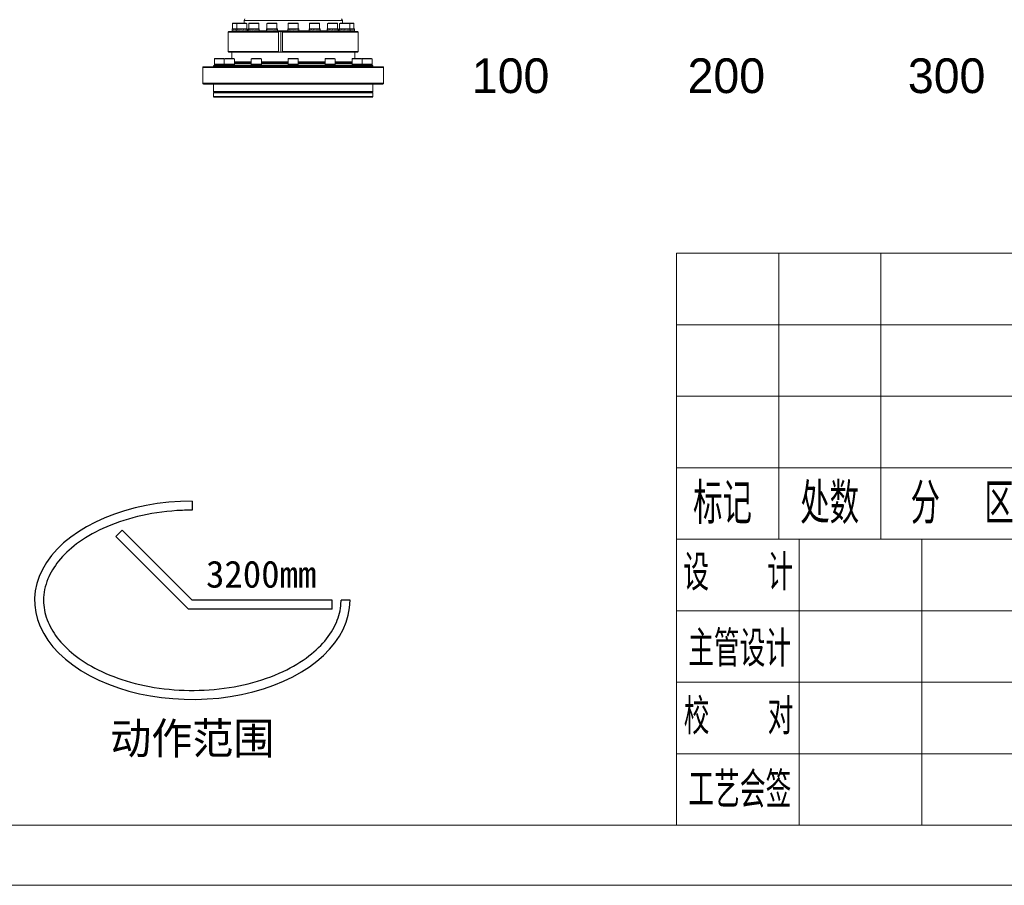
# Model space of a CAD drawing. Header units: millimetres. Extents: x -10540 to 6039, y -7467 to 6433.
# Tile 152 of 177: x 5274 to 5569, y -7467 to -7208. Entities that reach past the tile are written whole.
import ezdxf
from ezdxf.enums import TextEntityAlignment as Align

# ---------------------------------------------------------------- set-up
doc = ezdxf.new("R2010")
doc.units = ezdxf.units.MM
doc.header["$LTSCALE"] = 8
for name, color, linetype, lineweight in [('1轮廓实线层', 7, 'Continuous', 18), ('2细线层', 4, 'Continuous', 13), ('6文字层', 3, 'Continuous', 13), ('图框层', 7, 'Continuous', 18)]:
    doc.layers.add(name, color=color, linetype=linetype, lineweight=lineweight)
doc.layers.add('剖面线层', color=7, linetype='Continuous')
doc.styles.add('PC_TEXTSTYLE', font='ISOCP.SHX', dxfattribs={"width": 0.707, "bigfont": 'GBCBIG.SHX'})
doc.styles.add('SLDTEXTSTYLE0', font='txt')
doc.styles.add('标准汉字', font='gbenor.shx', dxfattribs={"bigfont": 'gbcbig.shx'})

# ---------------------------------------------------------------- blocks, each defined once
blk = doc.blocks.new('ZwmFrameMain_3_A4^_^无分区图框^_^landscape')
at = {"layer": '1轮廓实线层'}
blk.add_line((0, 0), (267, 0), dxfattribs=at)
at = {"layer": '2细线层'}
blk.add_line((-25, -5), (272, -5), dxfattribs=at)
blk = doc.blocks.new('ZwmFrameMain_3_横向标题栏')
at = {"layer": '1轮廓实线层'}
for p, q in [((-153, 47.6), (0, 47.6)), ((-153, 0), (-153, 47.6))]:
    blk.add_line(p, q, dxfattribs=at)
at = {"layer": '2细线层', "color": 6, "linetype": 'Continuous'}
for p, q in [((-144.5, 23.8), (-144.5, 47.6)), ((-136, 23.8), (-136, 47.6)), ((-153, 41.65), (-85, 41.65)), ((-153, 35.7), (-85, 35.7)), ((-153, 29.75), (-85, 29.75)), ((-153, 23.8), (-42.5, 23.8)), ((-142.8, 0), (-142.8, 23.8)), ((-132.6, 0), (-132.6, 23.8)), ((-153, 17.85), (-85, 17.85)), ((-153, 11.9), (-85, 11.9)), ((-153, 5.95), (-85, 5.95))]:
    blk.add_line(p, q, dxfattribs=at)
at = {"layer": '6文字层', "color": 6, "attachment_point": 5, "style": '标准汉字'}
for s, insert, char_height, width in [('标记', (-149.173, 26.774), 3.4, 9.9025), ('处数', (-140.261, 26.774), 3.4, 9.7325), ('分  区', (-129.236, 26.774), 3.4, 16.28964), ('更改文件号', (-115.719, 26.774), 3.4, 24.905), ('设   计', (-147.871, 21.019), 2.975, 17.04781), ('主管设计', (-147.75, 14.684), 2.975, 17.18062), ('校   对', (-147.838, 9.044), 2.975, 17.27094), ('工艺会签', (-147.734, 2.948), 2.975, 17.255)]:
    blk.add_mtext(s, dxfattribs=dict(at, insert=insert, char_height=char_height, width=width))
at = {"layer": '6文字层', "color": 4, "style": 'PC_TEXTSTYLE', "flags": 8}
for tag, height, width, p, p2 in [('产品名称或材料标记', 4.5, 0.911854, (-77.254, 33.471), (-50.597, 33.471)), ('图样名称', 5, 2.846512, (-41.5, 21.712), (-1, 21.712)), ('图样代号', 5, 2.86875, (-41.5, 5.64), (-1, 5.64))]:
    blk.add_attdef(tag, text='', height=height, dxfattribs=dict(at, width=width)).set_placement(p, p2, align=Align.FIT)
at = {"layer": '6文字层', "color": 6, "style": 'PC_TEXTSTYLE', "width": 9.241641, "flags": 8}
blk.add_attdef('设计', text='', height=2.125, rotation=359.57685, dxfattribs=at).set_placement((-141.746, 19.988), (-133.891, 19.93), align=Align.FIT)
at = {"layer": '6文字层', "color": 6, "style": 'PC_TEXTSTYLE', "flags": 8}
for tag, height, width, p, p2 in [('审核', 2.125, 2.542374, (-141.61, 14.158), (-134.042, 14.158)), ('重量', 3.5, 1.685865, (-61.9, 10.099), (-53.7, 10.099)), ('比例', 3.5, 1.699352, (-51.7, 9.951), (-43.5, 9.951))]:
    blk.add_attdef(tag, text='', height=height, dxfattribs=dict(at, width=width)).set_placement(p, p2, align=Align.FIT)

msp = doc.modelspace()

# ---------------------------------------------------------------- linework, layer by layer
at = {"color": 7, "linetype": 'Continuous', "lineweight": 18}
for p, q in [((5337.79, -7208.61), (5337.64, -7208.76)), ((5337.64, -7208.76), (5337.64, -7210.35)), ((5338.91, -7208.76), (5337.64, -7208.76)), ((5337.79, -7208.61), (5339.06, -7208.61)), ((5339.06, -7208.61), (5338.91, -7208.76)), ((5338.91, -7208.76), (5338.91, -7210.35)), ((5341.94, -7208.76), (5338.91, -7208.76)), ((5339.06, -7208.61), (5341.79, -7208.61)), ((5341.35, -7207.4), (5341.1, -7207.83)), ((5341.1, -7207.83), (5341.1, -7208.61)), ((5370.57, -7207.83), (5341.1, -7207.83)), ((5341.94, -7208.76), (5341.79, -7208.61)), ((5341.94, -7210.35), (5341.94, -7208.76)), ((5342.68, -7208.61), (5342.52, -7208.76)), ((5345.56, -7208.76), (5342.52, -7208.76)), ((5342.52, -7208.76), (5342.52, -7210.35)), ((5342.68, -7208.61), (5345.41, -7208.61)), ((5345.56, -7208.76), (5345.41, -7208.61)), ((5345.56, -7210.35), (5345.56, -7208.76)), ((5348.09, -7208.61), (5347.94, -7208.76)), ((5350.97, -7208.76), (5347.94, -7208.76)), ((5347.94, -7208.76), (5347.94, -7210.35)), ((5348.09, -7208.61), (5350.82, -7208.61)), ((5350.97, -7208.76), (5350.82, -7208.61)), ((5350.97, -7210.35), (5350.97, -7208.76)), ((5354.47, -7208.61), (5354.32, -7208.76)), ((5354.32, -7208.76), (5354.32, -7210.35)), ((5357.35, -7208.76), (5354.32, -7208.76)), ((5354.47, -7208.61), (5357.2, -7208.61)), ((5357.35, -7208.76), (5357.2, -7208.61)), ((5357.35, -7210.35), (5357.35, -7208.76)), ((5360.86, -7208.61), (5360.71, -7208.76)), ((5360.71, -7208.76), (5360.71, -7210.35)), ((5363.74, -7208.76), (5360.71, -7208.76)), ((5360.86, -7208.61), (5363.59, -7208.61)), ((5363.74, -7208.76), (5363.59, -7208.61)), ((5363.74, -7210.35), (5363.74, -7208.76)), ((5366.27, -7208.61), (5366.12, -7208.76)), ((5369.15, -7208.76), (5366.12, -7208.76)), ((5366.12, -7208.76), (5366.12, -7210.35)), ((5366.27, -7208.61), (5369, -7208.61)), ((5369.15, -7208.76), (5369, -7208.61)), ((5369.15, -7210.35), (5369.15, -7208.76)), ((5369.89, -7208.61), (5369.73, -7208.76)), ((5369.73, -7208.76), (5369.73, -7210.35)), ((5372.77, -7208.76), (5369.73, -7208.76)), ((5369.89, -7208.61), (5372.62, -7208.61)), ((5370.57, -7207.83), (5370.32, -7207.4)), ((5370.57, -7208.61), (5370.57, -7207.83)), ((5372.62, -7208.61), (5373.89, -7208.61)), ((5372.77, -7208.76), (5372.62, -7208.61)), ((5372.77, -7210.35), (5372.77, -7208.76)), ((5374.04, -7208.76), (5372.77, -7208.76)), ((5374.04, -7208.76), (5373.89, -7208.61)), ((5374.04, -7210.35), (5374.04, -7208.76)), ((5336.55, -7211.13), (5336.34, -7211.34)), ((5351.4, -7211.34), (5336.34, -7211.34)), ((5336.34, -7211.34), (5336.34, -7217.15)), ((5336.55, -7211.13), (5351.68, -7211.13)), ((5337.51, -7210.35), (5337.51, -7210.72)), ((5338.78, -7210.35), (5337.51, -7210.35)), ((5337.51, -7210.72), (5337.51, -7211.13)), ((5337.52, -7210.7), (5337.52, -7210.74)), ((5337.52, -7210.7), (5337.52, -7210.74)), ((5337.59, -7210.7), (5337.59, -7210.74)), ((5337.59, -7210.74), (5337.59, -7210.7)), ((5337.73, -7210.74), (5337.73, -7210.7)), ((5337.73, -7210.7), (5337.73, -7210.74)), ((5337.93, -7210.7), (5337.93, -7210.74)), ((5337.93, -7210.74), (5337.93, -7210.7)), ((5338.19, -7210.7), (5338.19, -7210.74)), ((5338.19, -7210.74), (5338.19, -7210.7)), ((5338.48, -7210.7), (5338.48, -7210.74)), ((5338.48, -7210.74), (5338.48, -7210.7)), ((5338.78, -7210.35), (5338.78, -7210.72)), ((5338.9, -7210.35), (5338.78, -7210.35)), ((5338.78, -7210.7), (5338.78, -7210.74)), ((5338.78, -7210.74), (5338.78, -7210.7)), ((5338.78, -7210.72), (5338.78, -7211.13)), ((5338.85, -7210.7), (5338.85, -7210.74)), ((5338.85, -7210.74), (5338.85, -7210.7)), ((5342.07, -7210.35), (5338.9, -7210.35)), ((5338.98, -7210.7), (5338.98, -7210.74)), ((5338.98, -7210.7), (5338.98, -7210.74)), ((5339.17, -7210.7), (5339.17, -7210.74)), ((5339.17, -7210.74), (5339.17, -7210.7)), ((5339.42, -7210.7), (5339.42, -7210.74)), ((5339.42, -7210.74), (5339.42, -7210.7)), ((5339.72, -7210.7), (5339.72, -7210.74)), ((5339.72, -7210.74), (5339.72, -7210.7)), ((5340.04, -7210.74), (5340.04, -7210.7)), ((5340.04, -7210.7), (5340.04, -7210.74)), ((5340.38, -7210.7), (5340.38, -7210.74)), ((5340.38, -7210.74), (5340.38, -7210.7)), ((5340.38, -7210.7), (5340.38, -7210.7)), ((5340.72, -7210.74), (5340.72, -7210.7)), ((5340.72, -7210.7), (5340.72, -7210.74)), ((5340.72, -7210.74), (5340.72, -7210.74)), ((5341.05, -7210.74), (5341.05, -7210.7)), ((5341.05, -7210.7), (5341.05, -7210.74)), ((5341.36, -7210.74), (5341.36, -7210.7)), ((5341.36, -7210.7), (5341.36, -7210.74)), ((5341.62, -7210.7), (5341.62, -7210.74)), ((5341.62, -7210.74), (5341.62, -7210.7)), ((5341.83, -7210.7), (5341.83, -7210.74)), ((5341.83, -7210.74), (5341.83, -7210.7)), ((5341.98, -7210.7), (5341.98, -7210.74)), ((5341.98, -7210.74), (5341.98, -7210.7)), ((5342.06, -7210.74), (5342.06, -7210.7)), ((5342.06, -7210.7), (5342.06, -7210.74)), ((5342.07, -7210.72), (5342.07, -7210.35)), ((5342.07, -7211.13), (5342.07, -7210.72)), ((5342.39, -7210.35), (5342.39, -7210.73)), ((5342.88, -7210.35), (5342.39, -7210.35)), ((5342.39, -7210.73), (5342.39, -7211.13)), ((5342.4, -7210.7), (5342.4, -7210.74)), ((5342.4, -7210.74), (5342.4, -7210.74)), ((5342.45, -7210.7), (5342.45, -7210.74)), ((5342.45, -7210.74), (5342.45, -7210.7)), ((5342.57, -7210.74), (5342.57, -7210.7)), ((5342.57, -7210.7), (5342.57, -7210.74)), ((5342.76, -7210.7), (5342.76, -7210.74)), ((5342.76, -7210.74), (5342.76, -7210.7)), ((5345.69, -7210.35), (5342.88, -7210.35)), ((5343, -7210.7), (5343, -7210.74)), ((5343, -7210.7), (5343, -7210.74)), ((5343.29, -7210.7), (5343.29, -7210.74)), ((5343.29, -7210.74), (5343.29, -7210.7)), ((5343.61, -7210.7), (5343.61, -7210.74)), ((5343.61, -7210.74), (5343.61, -7210.7)), ((5343.95, -7210.74), (5343.95, -7210.7)), ((5343.95, -7210.7), (5343.95, -7210.7)), ((5343.95, -7210.7), (5343.95, -7210.74)), ((5344.3, -7210.7), (5344.3, -7210.74)), ((5344.3, -7210.74), (5344.3, -7210.7)), ((5344.3, -7210.74), (5344.3, -7210.74)), ((5344.63, -7210.7), (5344.63, -7210.74)), ((5344.63, -7210.74), (5344.63, -7210.7)), ((5344.94, -7210.7), (5344.94, -7210.74)), ((5344.94, -7210.74), (5344.94, -7210.7)), ((5345.2, -7210.74), (5345.2, -7210.7)), ((5345.21, -7210.7), (5345.21, -7210.74)), ((5345.42, -7210.74), (5345.42, -7210.7)), ((5345.42, -7210.7), (5345.42, -7210.74)), ((5345.58, -7210.74), (5345.58, -7210.7)), ((5345.58, -7210.7), (5345.58, -7210.74)), ((5345.67, -7210.74), (5345.67, -7210.7)), ((5345.67, -7210.7), (5345.67, -7210.74)), ((5345.69, -7210.73), (5345.69, -7210.35)), ((5345.69, -7211.13), (5345.69, -7210.73)), ((5347.81, -7210.35), (5347.81, -7210.73)), ((5348.82, -7210.35), (5347.81, -7210.35)), ((5347.81, -7210.7), (5347.81, -7210.74)), ((5347.81, -7210.73), (5347.81, -7211.13)), ((5347.85, -7210.7), (5347.85, -7210.74)), ((5347.85, -7210.74), (5347.85, -7210.7)), ((5347.97, -7210.7), (5347.97, -7210.74)), ((5347.97, -7210.74), (5347.97, -7210.7)), ((5348.15, -7210.7), (5348.15, -7210.74)), ((5348.15, -7210.74), (5348.15, -7210.7)), ((5348.38, -7210.7), (5348.38, -7210.74)), ((5348.38, -7210.74), (5348.38, -7210.7)), ((5348.67, -7210.7), (5348.67, -7210.74)), ((5348.67, -7210.74), (5348.67, -7210.7)), ((5351.1, -7210.35), (5348.82, -7210.35)), ((5348.99, -7210.7), (5348.99, -7210.74)), ((5348.99, -7210.7), (5348.99, -7210.74)), ((5349.32, -7210.74), (5349.32, -7210.7)), ((5349.32, -7210.7), (5349.32, -7210.74)), ((5349.32, -7210.7), (5349.32, -7210.7)), ((5349.67, -7210.7), (5349.67, -7210.74)), ((5349.67, -7210.74), (5349.67, -7210.7)), ((5349.67, -7210.74), (5349.67, -7210.74)), ((5350, -7210.7), (5350, -7210.74)), ((5350, -7210.74), (5350, -7210.7)), ((5350.31, -7210.7), (5350.31, -7210.74)), ((5350.31, -7210.74), (5350.31, -7210.7)), ((5350.59, -7210.7), (5350.59, -7210.74)), ((5350.59, -7210.74), (5350.59, -7210.7)), ((5350.81, -7210.7), (5350.81, -7210.74)), ((5350.81, -7210.74), (5350.81, -7210.7)), ((5350.97, -7210.7), (5350.97, -7210.74)), ((5350.97, -7210.74), (5350.97, -7210.7)), ((5351.07, -7210.7), (5351.07, -7210.74)), ((5351.07, -7210.74), (5351.07, -7210.7)), ((5351.1, -7210.73), (5351.1, -7210.35)), ((5351.1, -7211.13), (5351.1, -7210.73)), ((5351.68, -7211.13), (5351.4, -7211.34)), ((5351.4, -7217.15), (5351.4, -7211.34)), ((5352.14, -7211.13), (5351.68, -7211.13)), ((5352.14, -7217.37), (5352.14, -7211.13)), ((5352.47, -7211.13), (5352.14, -7211.13)), ((5352.67, -7211.34), (5352.47, -7211.13)), ((5352.47, -7211.13), (5375.12, -7211.13)), ((5375.34, -7211.34), (5352.67, -7211.34)), ((5352.67, -7217.15), (5352.67, -7211.34)), ((5355.84, -7210.35), (5354.19, -7210.35)), ((5354.19, -7210.35), (5354.19, -7210.7)), ((5354.19, -7210.7), (5354.19, -7210.74)), ((5354.19, -7210.74), (5354.19, -7211.13)), ((5354.23, -7210.7), (5354.23, -7210.74)), ((5354.23, -7210.74), (5354.23, -7210.7)), ((5354.33, -7210.74), (5354.33, -7210.7)), ((5354.33, -7210.7), (5354.33, -7210.74)), ((5354.51, -7210.74), (5354.51, -7210.7)), ((5354.51, -7210.7), (5354.51, -7210.74)), ((5354.74, -7210.7), (5354.74, -7210.74)), ((5354.74, -7210.74), (5354.74, -7210.7)), ((5355.01, -7210.7), (5355.01, -7210.74)), ((5355.01, -7210.74), (5355.01, -7210.7)), ((5355.33, -7210.74), (5355.33, -7210.7)), ((5355.33, -7210.7), (5355.33, -7210.74)), ((5355.67, -7210.7), (5355.67, -7210.74)), ((5355.67, -7210.74), (5355.67, -7210.7)), ((5355.67, -7210.7), (5355.67, -7210.7)), ((5357.48, -7210.35), (5355.84, -7210.35)), ((5356.01, -7210.7), (5356.01, -7210.74)), ((5356.01, -7210.7), (5356.01, -7210.74)), ((5356.01, -7210.74), (5356.01, -7210.74)), ((5356.35, -7210.74), (5356.35, -7210.7)), ((5356.35, -7210.7), (5356.35, -7210.74)), ((5356.66, -7210.7), (5356.66, -7210.74)), ((5356.66, -7210.74), (5356.66, -7210.7)), ((5356.94, -7210.7), (5356.94, -7210.74)), ((5356.94, -7210.74), (5356.94, -7210.7)), ((5357.17, -7210.74), (5357.17, -7210.7)), ((5357.17, -7210.7), (5357.17, -7210.74)), ((5357.34, -7210.74), (5357.34, -7210.7)), ((5357.34, -7210.7), (5357.34, -7210.74)), ((5357.45, -7210.74), (5357.45, -7210.7)), ((5357.45, -7210.7), (5357.45, -7210.74)), ((5357.48, -7210.7), (5357.48, -7210.35)), ((5357.48, -7210.74), (5357.48, -7210.7)), ((5357.48, -7211.13), (5357.48, -7210.74)), ((5360.58, -7210.35), (5360.58, -7210.7)), ((5362.85, -7210.35), (5360.58, -7210.35)), ((5360.58, -7210.7), (5360.58, -7211.13)), ((5360.6, -7210.7), (5360.6, -7210.74)), ((5360.6, -7210.74), (5360.6, -7210.7)), ((5360.7, -7210.7), (5360.7, -7210.74)), ((5360.7, -7210.74), (5360.7, -7210.7)), ((5360.86, -7210.74), (5360.86, -7210.7)), ((5360.86, -7210.7), (5360.86, -7210.74)), ((5361.09, -7210.74), (5361.09, -7210.7)), ((5361.09, -7210.7), (5361.09, -7210.74)), ((5361.36, -7210.7), (5361.36, -7210.74)), ((5361.36, -7210.74), (5361.36, -7210.7)), ((5361.67, -7210.7), (5361.67, -7210.74)), ((5361.67, -7210.74), (5361.67, -7210.7)), ((5362.01, -7210.7), (5362.01, -7210.74)), ((5362.01, -7210.7), (5362.01, -7210.7)), ((5362.01, -7210.74), (5362.01, -7210.7)), ((5362.35, -7210.74), (5362.35, -7210.7)), ((5362.35, -7210.7), (5362.35, -7210.74)), ((5362.35, -7210.74), (5362.35, -7210.74)), ((5362.69, -7210.7), (5362.69, -7210.74)), ((5362.69, -7210.74), (5362.69, -7210.7)), ((5363.87, -7210.35), (5362.85, -7210.35)), ((5363.01, -7210.7), (5363.01, -7210.74)), ((5363.01, -7210.7), (5363.01, -7210.74)), ((5363.29, -7210.7), (5363.29, -7210.74)), ((5363.29, -7210.74), (5363.29, -7210.7)), ((5363.53, -7210.7), (5363.53, -7210.74)), ((5363.53, -7210.74), (5363.53, -7210.7)), ((5363.71, -7210.7), (5363.71, -7210.74)), ((5363.71, -7210.74), (5363.71, -7210.7)), ((5363.82, -7210.7), (5363.82, -7210.74)), ((5363.82, -7210.74), (5363.82, -7210.7)), ((5363.87, -7210.7), (5363.87, -7210.35)), ((5363.87, -7211.13), (5363.87, -7210.7)), ((5363.87, -7210.74), (5363.87, -7210.7)), ((5365.99, -7210.35), (5365.99, -7210.71)), ((5368.8, -7210.35), (5365.99, -7210.35)), ((5365.99, -7210.71), (5365.99, -7211.13)), ((5366.01, -7210.7), (5366.01, -7210.74)), ((5366.01, -7210.74), (5366.01, -7210.74)), ((5366.1, -7210.7), (5366.1, -7210.74)), ((5366.1, -7210.74), (5366.1, -7210.7)), ((5366.25, -7210.7), (5366.25, -7210.74)), ((5366.25, -7210.74), (5366.25, -7210.7)), ((5366.47, -7210.74), (5366.47, -7210.7)), ((5366.47, -7210.7), (5366.47, -7210.74)), ((5366.74, -7210.74), (5366.74, -7210.7)), ((5366.74, -7210.7), (5366.74, -7210.74)), ((5367.04, -7210.7), (5367.04, -7210.74)), ((5367.04, -7210.74), (5367.04, -7210.7)), ((5367.38, -7210.7), (5367.38, -7210.74)), ((5367.38, -7210.74), (5367.38, -7210.7)), ((5367.38, -7210.7), (5367.38, -7210.7)), ((5367.72, -7210.7), (5367.72, -7210.74)), ((5367.72, -7210.74), (5367.72, -7210.7)), ((5367.72, -7210.74), (5367.72, -7210.74)), ((5368.06, -7210.74), (5368.06, -7210.7)), ((5368.06, -7210.7), (5368.06, -7210.74)), ((5368.38, -7210.7), (5368.38, -7210.74)), ((5368.38, -7210.74), (5368.38, -7210.7)), ((5368.67, -7210.7), (5368.67, -7210.74)), ((5368.67, -7210.74), (5368.67, -7210.7)), ((5369.28, -7210.35), (5368.8, -7210.35)), ((5368.91, -7210.7), (5368.91, -7210.74)), ((5368.91, -7210.7), (5368.91, -7210.74)), ((5369.1, -7210.7), (5369.1, -7210.74)), ((5369.1, -7210.74), (5369.1, -7210.7)), ((5369.22, -7210.7), (5369.22, -7210.74)), ((5369.22, -7210.74), (5369.22, -7210.7)), ((5369.28, -7210.71), (5369.28, -7210.35)), ((5369.28, -7210.7), (5369.28, -7210.74)), ((5369.28, -7210.74), (5369.28, -7210.7)), ((5369.28, -7211.13), (5369.28, -7210.71)), ((5369.6, -7210.35), (5369.6, -7210.71)), ((5372.77, -7210.35), (5369.6, -7210.35)), ((5369.6, -7210.71), (5369.6, -7211.13)), ((5369.62, -7210.7), (5369.62, -7210.74)), ((5369.62, -7210.74), (5369.62, -7210.7)), ((5369.7, -7210.7), (5369.7, -7210.74)), ((5369.7, -7210.74), (5369.7, -7210.7)), ((5369.85, -7210.7), (5369.85, -7210.74)), ((5369.85, -7210.74), (5369.85, -7210.7)), ((5370.06, -7210.7), (5370.06, -7210.74)), ((5370.06, -7210.74), (5370.06, -7210.7)), ((5370.32, -7210.7), (5370.32, -7210.74)), ((5370.32, -7210.74), (5370.32, -7210.7)), ((5370.62, -7210.7), (5370.62, -7210.74)), ((5370.62, -7210.74), (5370.62, -7210.7)), ((5370.95, -7210.7), (5370.95, -7210.74)), ((5370.95, -7210.74), (5370.95, -7210.7)), ((5370.95, -7210.7), (5370.95, -7210.7)), ((5371.29, -7210.7), (5371.29, -7210.74)), ((5371.29, -7210.74), (5371.29, -7210.7)), ((5371.29, -7210.74), (5371.29, -7210.74)), ((5371.64, -7210.7), (5371.64, -7210.74)), ((5371.64, -7210.74), (5371.64, -7210.7)), ((5371.96, -7210.7), (5371.96, -7210.74)), ((5371.96, -7210.74), (5371.96, -7210.7)), ((5372.25, -7210.74), (5372.25, -7210.7)), ((5372.25, -7210.7), (5372.25, -7210.74)), ((5372.5, -7210.74), (5372.5, -7210.7)), ((5372.5, -7210.7), (5372.5, -7210.74)), ((5372.7, -7210.7), (5372.7, -7210.74)), ((5372.7, -7210.74), (5372.7, -7210.7)), ((5372.9, -7210.35), (5372.77, -7210.35)), ((5372.83, -7210.7), (5372.83, -7210.74)), ((5372.83, -7210.7), (5372.83, -7210.74)), ((5372.89, -7210.7), (5372.89, -7210.74)), ((5372.89, -7210.74), (5372.89, -7210.7)), ((5372.9, -7210.71), (5372.9, -7210.35)), ((5374.17, -7210.35), (5372.9, -7210.35)), ((5372.9, -7211.13), (5372.9, -7210.71)), ((5373.19, -7210.7), (5373.19, -7210.74)), ((5373.19, -7210.74), (5373.19, -7210.7)), ((5373.49, -7210.74), (5373.49, -7210.7)), ((5373.49, -7210.7), (5373.49, -7210.74)), ((5373.74, -7210.7), (5373.74, -7210.74)), ((5373.74, -7210.74), (5373.74, -7210.7)), ((5373.95, -7210.7), (5373.95, -7210.74)), ((5373.95, -7210.74), (5373.95, -7210.7)), ((5374.09, -7210.7), (5374.09, -7210.74)), ((5374.09, -7210.74), (5374.09, -7210.7)), ((5374.16, -7210.7), (5374.16, -7210.74)), ((5374.16, -7210.74), (5374.16, -7210.7)), ((5374.17, -7210.72), (5374.17, -7210.35)), ((5374.17, -7211.13), (5374.17, -7210.72)), ((5375.34, -7211.34), (5375.12, -7211.13)), ((5375.34, -7217.15), (5375.34, -7211.34)), ((5336.34, -7217.15), (5336.55, -7217.37)), ((5336.34, -7217.15), (5351.4, -7217.15)), ((5351.68, -7217.37), (5336.55, -7217.37)), ((5337.42, -7217.37), (5337.42, -7219.23)), ((5351.4, -7217.15), (5351.68, -7217.37)), ((5352.14, -7217.37), (5351.68, -7217.37)), ((5352.47, -7217.37), (5352.14, -7217.37)), ((5352.47, -7217.37), (5352.67, -7217.15)), ((5375.12, -7217.37), (5352.47, -7217.37)), ((5352.67, -7217.15), (5375.34, -7217.15)), ((5374.25, -7219.23), (5374.25, -7217.37)), ((5375.12, -7217.37), (5375.34, -7217.15)), ((5328.75, -7221.92), (5328.75, -7226.68)), ((5328.97, -7221.7), (5382.7, -7221.7)), ((5332.22, -7221.27), (5332, -7221.48)), ((5332, -7221.48), (5332, -7221.7)), ((5379.67, -7221.48), (5332, -7221.48)), ((5332.37, -7219.23), (5332.22, -7219.38)), ((5335.18, -7219.38), (5332.22, -7219.38)), ((5332.22, -7219.38), (5332.22, -7220.96)), ((5332.22, -7220.96), (5332.22, -7221.27)), ((5332.22, -7220.96), (5335.18, -7220.96)), ((5344.03, -7221.27), (5332.22, -7221.27)), ((5332.37, -7219.23), (5335.1, -7219.23)), ((5335.22, -7219.34), (5335.1, -7219.23)), ((5335.33, -7219.23), (5335.18, -7219.38)), ((5338.21, -7219.38), (5335.18, -7219.38)), ((5335.18, -7219.38), (5335.18, -7220.96)), ((5335.18, -7220.96), (5335.34, -7220.96)), ((5335.18, -7220.96), (5335.18, -7221.27)), ((5338.21, -7220.96), (5335.18, -7220.96)), ((5335.33, -7219.23), (5338.06, -7219.23)), ((5335.34, -7220.96), (5338.21, -7220.96)), ((5338.21, -7219.38), (5338.06, -7219.23)), ((5338.21, -7220.96), (5338.21, -7219.38)), ((5338.21, -7220.23), (5343.27, -7220.23)), ((5338.21, -7220.4), (5343.27, -7220.4)), ((5338.21, -7220.7), (5343.27, -7220.7)), ((5338.21, -7221.27), (5338.21, -7220.96)), ((5343.42, -7219.23), (5343.27, -7219.38)), ((5343.27, -7219.38), (5343.27, -7220.96)), ((5346.3, -7219.38), (5343.27, -7219.38)), ((5343.27, -7220.96), (5343.96, -7220.96)), ((5346.3, -7220.96), (5343.27, -7220.96)), ((5343.27, -7220.96), (5343.27, -7221.27)), ((5343.42, -7219.23), (5346.15, -7219.23)), ((5343.96, -7220.96), (5346.3, -7220.96)), ((5379.45, -7221.27), (5344.03, -7221.27)), ((5346.3, -7219.38), (5346.15, -7219.23)), ((5346.3, -7220.96), (5346.3, -7219.38)), ((5346.3, -7220.23), (5354.32, -7220.23)), ((5346.3, -7220.4), (5354.32, -7220.4)), ((5346.3, -7220.7), (5354.32, -7220.7)), ((5346.3, -7221.27), (5346.3, -7220.96)), ((5354.47, -7219.23), (5354.32, -7219.38)), ((5357.35, -7219.38), (5354.32, -7219.38)), ((5354.32, -7219.38), (5354.32, -7220.96)), ((5354.32, -7220.96), (5354.32, -7221.27)), ((5354.32, -7220.96), (5355.75, -7220.96)), ((5357.35, -7220.96), (5354.32, -7220.96)), ((5354.47, -7219.23), (5357.2, -7219.23)), ((5355.75, -7220.96), (5357.35, -7220.96)), ((5357.35, -7219.38), (5357.2, -7219.23)), ((5357.35, -7220.96), (5357.35, -7219.38)), ((5357.35, -7220.23), (5365.37, -7220.23)), ((5357.35, -7220.4), (5365.37, -7220.4)), ((5357.35, -7220.7), (5365.37, -7220.7)), ((5357.35, -7221.27), (5357.35, -7220.96)), ((5365.52, -7219.23), (5365.37, -7219.38)), ((5368.4, -7219.38), (5365.37, -7219.38)), ((5365.37, -7219.38), (5365.37, -7220.96)), ((5365.37, -7220.96), (5367.57, -7220.96)), ((5365.37, -7220.96), (5365.37, -7221.27)), ((5368.4, -7220.96), (5365.37, -7220.96)), ((5365.52, -7219.23), (5368.25, -7219.23)), ((5367.57, -7220.96), (5368.4, -7220.96)), ((5368.4, -7219.38), (5368.25, -7219.23)), ((5368.4, -7220.96), (5368.4, -7219.38)), ((5368.4, -7220.23), (5373.46, -7220.23)), ((5368.4, -7220.4), (5373.46, -7220.4)), ((5368.4, -7220.7), (5373.46, -7220.7)), ((5368.4, -7221.27), (5368.4, -7220.96)), ((5373.61, -7219.23), (5373.46, -7219.38)), ((5373.46, -7219.38), (5373.46, -7220.96)), ((5373.46, -7219.38), (5373.46, -7219.38)), ((5376.49, -7219.38), (5373.46, -7219.38)), ((5373.46, -7220.96), (5376.25, -7220.96)), ((5373.46, -7220.96), (5373.46, -7220.96)), ((5376.49, -7220.96), (5373.46, -7220.96)), ((5373.46, -7220.96), (5373.46, -7221.27)), ((5373.61, -7219.23), (5376.34, -7219.23)), ((5376.25, -7220.96), (5376.49, -7220.96)), ((5376.49, -7219.38), (5376.34, -7219.23)), ((5376.57, -7219.23), (5376.46, -7219.34)), ((5376.66, -7219.38), (5376.49, -7219.38)), ((5376.49, -7220.96), (5376.49, -7219.38)), ((5376.49, -7220.96), (5379.45, -7220.96)), ((5376.66, -7220.96), (5376.49, -7220.96)), ((5376.49, -7221.27), (5376.49, -7220.96)), ((5376.57, -7219.23), (5376.79, -7219.23)), ((5379.45, -7219.38), (5376.66, -7219.38)), ((5379.45, -7220.96), (5376.66, -7220.96)), ((5376.79, -7219.23), (5379.3, -7219.23)), ((5379.45, -7219.38), (5379.3, -7219.23)), ((5379.45, -7220.96), (5379.45, -7219.38)), ((5379.45, -7220.96), (5379.45, -7220.96)), ((5379.45, -7221.27), (5379.45, -7220.96)), ((5379.67, -7221.48), (5379.45, -7221.27)), ((5379.67, -7221.7), (5379.67, -7221.48)), ((5382.92, -7226.68), (5382.92, -7221.92)), ((5382.7, -7226.9), (5328.97, -7226.9)), ((5332, -7226.9), (5332, -7229.15)), ((5379.67, -7229.15), (5379.67, -7226.9)), ((5332, -7229.15), (5379.67, -7229.15)), ((5332, -7229.15), (5332.22, -7229.37)), ((5332.18, -7229.37), (5332, -7229.54)), ((5332, -7229.54), (5379.67, -7229.54)), ((5332, -7229.54), (5332, -7230.63)), ((5332, -7230.63), (5332.18, -7230.8)), ((5332, -7230.63), (5379.67, -7230.63)), ((5332, -7230.8), (5349.77, -7230.8)), ((5379.5, -7229.37), (5332.18, -7229.37)), ((5349.77, -7230.8), (5350.42, -7230.8)), ((5355.19, -7230.8), (5350.42, -7230.8)), ((5355.84, -7230.8), (5355.19, -7230.8)), ((5356.49, -7230.8), (5355.84, -7230.8)), ((5361.25, -7230.8), (5356.49, -7230.8)), ((5361.25, -7230.8), (5361.9, -7230.8)), ((5361.9, -7230.8), (5379.67, -7230.8)), ((5379.45, -7229.37), (5379.67, -7229.15)), ((5379.67, -7229.54), (5379.5, -7229.37)), ((5379.5, -7230.8), (5379.67, -7230.63)), ((5379.67, -7230.63), (5379.67, -7229.54))]:
    msp.add_line(p, q, dxfattribs=at)
at = {"color": 8, "linetype": 'Continuous', "lineweight": 18}
for p, q in [((5382.92, -7221.92), (5328.75, -7221.92)), ((5328.75, -7226.68), (5382.92, -7226.68))]:
    msp.add_line(p, q, dxfattribs=at)
for p, q in [((5325.62, -7351.84), (5325.62, -7354.54)), ((5302.71, -7362.45), (5304.62, -7360.54)), ((5325.62, -7381.54), (5304.62, -7360.54)), ((5324.5, -7384.24), (5302.71, -7362.45)), ((5367.47, -7381.54), (5325.62, -7381.54)), ((5367.47, -7384.24), (5367.47, -7381.54)), ((5372.87, -7381.54), (5370.17, -7381.54)), ((5367.47, -7384.24), (5324.5, -7384.24))]:
    msp.add_line(p, q)
at = {"color": 7, "linetype": 'Continuous', "lineweight": 18}
for centre, start, end in [((5328.97, -7221.92), 90, 180), ((5382.7, -7221.92), 0, 90), ((5328.97, -7226.68), 180, 270), ((5382.7, -7226.68), 270, 0)]:
    msp.add_arc(centre, 0.217, start, end, dxfattribs=at)
for centre, major_axis, ratio, start_param, end_param in [((5339.15, -7210.74), (1.65, -0.02), 0.113274, 3.142959, 3.247679), ((5339.15, -7210.7), (1.65, 0.02), 0.113277, 3.140229, 3.245146), ((5339.15, -7210.7), (1.65, -0.02), 0.113272, 3.247879, 3.457318), ((5339.15, -7210.74), (1.65, -0.06), 0.108204, 3.250167, 3.459606), ((5339.15, -7210.74), (1.65, -0.09), 0.098331, 3.461407, 3.670847), ((5339.15, -7210.7), (1.65, -0.06), 0.108197, 3.459805, 3.669245), ((5339.15, -7210.7), (1.65, -0.09), 0.09832, 3.671045, 3.880485), ((5339.15, -7210.74), (1.65, -0.13), 0.084163, 3.671653, 3.881092), ((5339.15, -7210.7), (1.65, -0.13), 0.084148, 3.88129, 4.090729), ((5339.15, -7210.74), (1.65, -0.15), 0.066391, 3.880777, 4.090216), ((5339.15, -7210.7), (1.65, -0.15), 0.066373, 4.090413, 4.299852), ((5339.15, -7210.74), (1.65, -0.17), 0.045836, 4.088851, 4.29829), ((5339.15, -7210.7), (1.65, -0.17), 0.045815, 4.298486, 4.507925), ((5339.15, -7210.74), (1.65, -0.18), 0.023394, 4.296118, 4.505558), ((5340.42, -7210.7), (1.65, -0.01), 0.113553, 3.22136, 3.4308), ((5340.42, -7210.74), (1.65, -0.05), 0.109108, 3.223705, 3.433145), ((5340.42, -7210.74), (1.65, -0.01), 0.113554, 3.142621, 3.221161), ((5340.42, -7210.7), (1.65, 0.02), 0.112918, 3.139895, 3.218632), ((5340.42, -7210.7), (1.65, -0.05), 0.109102, 3.433344, 3.642783), ((5340.42, -7210.74), (1.65, -0.09), 0.099812, 3.435052, 3.644492), ((5340.42, -7210.7), (1.65, -0.09), 0.099801, 3.64469, 3.85413), ((5340.42, -7210.74), (1.65, -0.12), 0.086146, 3.645433, 3.854872), ((5340.42, -7210.7), (1.65, -0.12), 0.086132, 3.85507, 4.064509), ((5340.42, -7210.74), (1.65, -0.15), 0.068782, 3.854697, 4.064136), ((5340.42, -7210.74), (1.65, -0.17), 0.048527, 4.062892, 4.272331), ((5340.42, -7210.7), (1.65, -0.15), 0.068765, 4.064333, 4.273772), ((5340.42, -7210.7), (1.65, -0.17), 0.048507, 4.272527, 4.481966), ((5340.42, -7210.74), (1.65, -0.18), 0.02627, 4.270242, 4.479681), ((5340.42, -7210.74), (1.65, -0.19), 0.002944, 4.477105, 4.686544), ((5340.42, -7210.7), (1.65, -0.18), 0.026249, 4.479876, 4.689316), ((5340.42, -7210.74), (1.65, -0.18), 0.020502, 1.389834, 1.599274), ((5340.42, -7210.7), (1.65, -0.19), 0.002922, 4.686739, 4.896178), ((5340.42, -7210.74), (1.65, -0.17), 0.043115, 1.182643, 1.392083), ((5340.42, -7210.7), (1.65, -0.18), 0.020524, 1.1802, 1.389639), ((5340.42, -7210.7), (1.65, -0.17), 0.043135, 0.973008, 1.182448), ((5340.42, -7210.74), (1.65, -0.16), 0.063956, 0.974687, 1.184126), ((5340.42, -7210.7), (1.65, -0.16), 0.063975, 0.765051, 0.97449), ((5340.42, -7210.74), (1.65, -0.13), 0.082122, 0.765702, 0.975141), ((5340.42, -7210.7), (1.65, -0.13), 0.082138, 0.556065, 0.765504), ((5340.42, -7210.74), (1.65, -0.1), 0.096782, 0.555594, 0.765033), ((5340.42, -7210.7), (1.65, -0.1), 0.096794, 0.345956, 0.555395), ((5340.42, -7210.74), (1.65, -0.06), 0.107224, 0.344464, 0.553903), ((5340.42, -7210.7), (1.65, -0.06), 0.107232, 0.134825, 0.344265), ((5340.42, -7210.74), (1.65, -0.02), 0.112915, 0.1326, 0.34204), ((5340.42, -7210.7), (1.65, -0.02), 0.112918, 0.001698, 0.132401), ((5340.42, -7210.74), (1.65, 0.01), 0.113554, 6.282157, 6.413057), ((5344.04, -7210.7), (1.65, 0.03), 0.11248, 3.139565, 3.192122), ((5344.04, -7210.74), (1.65, -0.01), 0.113755, 3.14228, 3.19464), ((5344.04, -7210.7), (1.65, -0.01), 0.113753, 3.194839, 3.404279), ((5344.04, -7210.74), (1.65, -0.05), 0.109936, 3.197233, 3.406673), ((5344.04, -7210.7), (1.65, -0.05), 0.109931, 3.406872, 3.616312), ((5344.04, -7210.74), (1.65, -0.09), 0.101225, 3.408681, 3.618121), ((5344.04, -7210.74), (1.65, -0.12), 0.088072, 3.619195, 3.828634), ((5344.04, -7210.7), (1.65, -0.09), 0.101215, 3.61832, 3.827759), ((5344.04, -7210.7), (1.65, -0.12), 0.088058, 3.828832, 4.038272), ((5344.04, -7210.74), (1.65, -0.15), 0.071129, 3.8286, 4.03804), ((5344.04, -7210.7), (1.65, -0.15), 0.071111, 4.038236, 4.247676), ((5344.04, -7210.74), (1.65, -0.17), 0.051187, 4.03692, 4.246359), ((5344.04, -7210.7), (1.65, -0.17), 0.051168, 4.246555, 4.455995), ((5344.04, -7210.74), (1.65, -0.18), 0.02913, 4.244358, 4.453798), ((5344.04, -7210.7), (1.65, -0.18), 0.029109, 4.453993, 4.663432), ((5344.04, -7210.74), (1.65, -0.19), 0.005886, 4.451259, 4.660699), ((5344.04, -7210.7), (1.65, -0.19), 0.005864, 4.660893, 4.870333), ((5344.04, -7210.74), (1.65, -0.19), 0.017597, 1.415697, 1.625137), ((5344.04, -7210.7), (1.65, -0.19), 0.017619, 1.206063, 1.415502), ((5344.04, -7210.74), (1.65, -0.18), 0.040366, 1.208577, 1.418017), ((5344.04, -7210.7), (1.65, -0.18), 0.040387, 0.998942, 1.208382), ((5344.04, -7210.74), (1.65, -0.16), 0.061479, 1.000734, 1.210173), ((5344.04, -7210.7), (1.65, -0.16), 0.061498, 0.791098, 1.000537), ((5344.04, -7210.74), (1.65, -0.13), 0.080027, 0.791886, 1.001326), ((5344.04, -7210.74), (1.65, -0.1), 0.095167, 0.581917, 0.791357), ((5344.04, -7210.7), (1.65, -0.13), 0.080043, 0.582249, 0.791689), ((5344.04, -7210.74), (1.65, -0.07), 0.10617, 0.370903, 0.580342), ((5344.04, -7210.7), (1.65, -0.1), 0.09518, 0.372279, 0.581719), ((5344.04, -7210.74), (1.65, -0.03), 0.112476, 0.15911, 0.368549), ((5344.04, -7210.7), (1.65, -0.07), 0.106178, 0.161264, 0.370704), ((5344.04, -7210.7), (1.65, -0.03), 0.11248, 0.002028, 0.15891), ((5344.04, -7210.74), (1.65, 0.01), 0.113755, 6.282498, 6.439578), ((5349.45, -7210.7), (1.65, -0.01), 0.113874, 3.168316, 3.377756), ((5349.45, -7210.74), (1.65, -0.04), 0.110688, 3.170753, 3.380192), ((5349.45, -7210.7), (1.65, -0.04), 0.110683, 3.380392, 3.589831), ((5349.45, -7210.74), (1.65, -0.08), 0.102568, 3.382296, 3.591735), ((5349.45, -7210.7), (1.65, -0.08), 0.102559, 3.591934, 3.801374), ((5349.45, -7210.74), (1.65, -0.12), 0.089939, 3.59294, 3.802379), ((5349.45, -7210.7), (1.65, -0.12), 0.089925, 3.802577, 4.012016), ((5349.45, -7210.74), (1.65, -0.14), 0.073428, 3.802486, 4.011926), ((5349.45, -7210.7), (1.65, -0.14), 0.073411, 4.012123, 4.221562), ((5349.45, -7210.74), (1.65, -0.17), 0.053815, 4.010934, 4.220373), ((5349.45, -7210.7), (1.65, -0.17), 0.053795, 4.220569, 4.430009), ((5349.45, -7210.74), (1.65, -0.18), 0.031972, 4.218466, 4.427905), ((5349.45, -7210.74), (1.65, -0.19), 0.008824, 4.425412, 4.634851), ((5349.45, -7210.7), (1.65, -0.18), 0.03195, 4.4281, 4.63754), ((5349.45, -7210.74), (1.65, -0.19), 0.014682, 1.441555, 1.650995), ((5349.45, -7210.7), (1.65, -0.19), 0.008802, 4.635046, 4.844486), ((5349.45, -7210.7), (1.65, -0.19), 0.014704, 1.231921, 1.44136), ((5349.45, -7210.74), (1.65, -0.18), 0.037591, 1.234499, 1.443939), ((5349.45, -7210.7), (1.65, -0.18), 0.037612, 1.024865, 1.234304), ((5349.45, -7210.74), (1.65, -0.16), 0.058962, 1.026765, 1.236204), ((5349.45, -7210.7), (1.65, -0.16), 0.058981, 0.817129, 1.026569), ((5349.45, -7210.74), (1.65, -0.14), 0.077879, 0.818053, 1.027492), ((5349.45, -7210.7), (1.65, -0.14), 0.077895, 0.608416, 0.817856), ((5349.45, -7210.74), (1.65, -0.11), 0.093487, 0.608224, 0.817663), ((5349.45, -7210.7), (1.65, -0.11), 0.0935, 0.398586, 0.608026), ((5349.45, -7210.74), (1.65, -0.07), 0.105042, 0.397329, 0.606769), ((5349.45, -7210.74), (1.65, -0.03), 0.111958, 0.185613, 0.395053), ((5349.45, -7210.7), (1.65, -0.07), 0.10505, 0.187691, 0.39713), ((5349.45, -7210.7), (1.65, -0.03), 0.111963, 6.259159, 6.468599), ((5349.45, -7210.74), (1.65, 0), 0.113875, 6.256661, 6.466101), ((5355.84, -7210.7), (1.65, 0), 0.113915, 3.141792, 3.351232), ((5355.84, -7210.74), (1.65, -0.04), 0.111362, 3.144263, 3.353703), ((5355.84, -7210.74), (1.65, -0.08), 0.103841, 3.355896, 3.565335), ((5355.84, -7210.7), (1.65, -0.04), 0.111357, 3.353902, 3.563342), ((5355.84, -7210.74), (1.65, -0.11), 0.091744, 3.566667, 3.776106), ((5355.84, -7210.7), (1.65, -0.08), 0.103832, 3.565534, 3.774974), ((5355.84, -7210.7), (1.65, -0.11), 0.091731, 3.776304, 3.985744), ((5355.84, -7210.74), (1.65, -0.14), 0.075678, 3.776355, 3.985794), ((5355.84, -7210.7), (1.65, -0.14), 0.075662, 3.985991, 4.195431), ((5355.84, -7210.74), (1.65, -0.16), 0.056407, 3.984933, 4.194373), ((5355.84, -7210.74), (1.65, -0.18), 0.034793, 4.192564, 4.402004), ((5355.84, -7210.7), (1.65, -0.16), 0.056387, 4.194569, 4.404008), ((5355.84, -7210.7), (1.65, -0.18), 0.034772, 4.402199, 4.611638), ((5355.84, -7210.74), (1.65, -0.19), 0.011756, 4.399562, 4.609001), ((5355.84, -7210.7), (1.65, -0.19), 0.011734, 4.609196, 4.818636), ((5355.84, -7210.74), (1.65, -0.19), 0.011756, 1.467409, 1.676848), ((5355.84, -7210.74), (1.65, -0.18), 0.034793, 1.260411, 1.469851), ((5355.84, -7210.7), (1.65, -0.19), 0.011778, 1.257774, 1.467214), ((5355.84, -7210.7), (1.65, -0.18), 0.034814, 1.050776, 1.260216), ((5355.84, -7210.74), (1.65, -0.16), 0.056407, 1.05278, 1.26222), ((5355.84, -7210.7), (1.65, -0.16), 0.056426, 0.843145, 1.052584), ((5355.84, -7210.74), (1.65, -0.14), 0.075678, 0.844202, 1.053641), ((5355.84, -7210.74), (1.65, -0.11), 0.091744, 0.634514, 0.843953), ((5355.84, -7210.7), (1.65, -0.14), 0.075695, 0.634565, 0.844005), ((5355.84, -7210.74), (1.65, -0.08), 0.103841, 0.423743, 0.633182), ((5355.84, -7210.7), (1.65, -0.11), 0.091758, 0.424876, 0.634316), ((5355.84, -7210.74), (1.65, -0.04), 0.111362, 0.21211, 0.42155), ((5355.84, -7210.7), (1.65, -0.08), 0.10385, 0.214104, 0.423544), ((5355.84, -7210.7), (1.65, -0.04), 0.111367, 0.002471, 0.211911), ((5355.84, -7210.74), (1.65, 0), 0.113915, 0, 0.20944), ((5362.22, -7210.7), (1.65, 0), 0.113875, 3.115269, 3.324708), ((5362.22, -7210.74), (1.65, -0.03), 0.111958, 3.117766, 3.327206), ((5362.22, -7210.7), (1.65, -0.03), 0.111954, 3.327406, 3.536845), ((5362.22, -7210.74), (1.65, -0.07), 0.105042, 3.329482, 3.538922), ((5362.22, -7210.7), (1.65, -0.07), 0.105033, 3.539121, 3.748561), ((5362.22, -7210.74), (1.65, -0.11), 0.093487, 3.540377, 3.749817), ((5362.22, -7210.74), (1.65, -0.14), 0.077879, 3.750206, 3.959645), ((5362.22, -7210.7), (1.65, -0.11), 0.093475, 3.750015, 3.959454), ((5362.22, -7210.7), (1.65, -0.14), 0.077862, 3.959842, 4.169282), ((5362.22, -7210.74), (1.65, -0.16), 0.058962, 3.958918, 4.168357), ((5362.22, -7210.7), (1.65, -0.16), 0.058943, 4.168553, 4.377993), ((5362.22, -7210.74), (1.65, -0.18), 0.037591, 4.166653, 4.376092), ((5362.22, -7210.7), (1.65, -0.18), 0.03757, 4.376287, 4.585727), ((5362.22, -7210.74), (1.65, -0.19), 0.014682, 4.373708, 4.583148), ((5362.22, -7210.74), (1.65, -0.19), 0.008824, 1.493259, 1.702698), ((5362.22, -7210.7), (1.65, -0.19), 0.01466, 4.583343, 4.792782), ((5362.22, -7210.7), (1.65, -0.19), 0.008846, 1.283624, 1.493064), ((5362.22, -7210.74), (1.65, -0.18), 0.031972, 1.286313, 1.495752), ((5362.22, -7210.7), (1.65, -0.18), 0.031993, 1.076678, 1.286118), ((5362.22, -7210.74), (1.65, -0.17), 0.053815, 1.078781, 1.28822), ((5362.22, -7210.7), (1.65, -0.17), 0.053834, 0.869145, 1.078585), ((5362.22, -7210.74), (1.65, -0.14), 0.073428, 0.870333, 1.079773), ((5362.22, -7210.7), (1.65, -0.14), 0.073445, 0.660697, 0.870136), ((5362.22, -7210.74), (1.65, -0.12), 0.089939, 0.660786, 0.870226), ((5362.22, -7210.7), (1.65, -0.12), 0.089952, 0.451149, 0.660589), ((5362.22, -7210.74), (1.65, -0.08), 0.102568, 0.450143, 0.659582), ((5362.22, -7210.74), (1.65, -0.04), 0.110688, 0.238599, 0.448039), ((5362.22, -7210.7), (1.65, -0.08), 0.102578, 0.240504, 0.449944), ((5362.22, -7210.74), (1.65, 0), 0.113875, 0.026524, 0.235963), ((5362.22, -7210.7), (1.65, -0.04), 0.110693, 0.02896, 0.2384), ((5362.22, -7210.74), (1.65, 0.03), 0.111958, 6.254652, 6.307012), ((5367.63, -7210.7), (1.65, 0.01), 0.113756, 3.140908, 3.298185), ((5367.63, -7210.74), (1.65, -0.03), 0.112476, 3.143623, 3.300702), ((5367.63, -7210.7), (1.65, -0.03), 0.112472, 3.300902, 3.510342), ((5367.63, -7210.74), (1.65, -0.07), 0.10617, 3.303056, 3.512495), ((5367.63, -7210.7), (1.65, -0.07), 0.106161, 3.512695, 3.722134), ((5367.63, -7210.74), (1.65, -0.1), 0.095167, 3.51407, 3.72351), ((5367.63, -7210.7), (1.65, -0.1), 0.095155, 3.723708, 3.933148), ((5367.63, -7210.74), (1.65, -0.13), 0.080027, 3.724039, 3.933479), ((5367.63, -7210.74), (1.65, -0.16), 0.061479, 3.932887, 4.142326), ((5367.63, -7210.7), (1.65, -0.13), 0.080011, 3.933676, 4.143115), ((5367.63, -7210.7), (1.65, -0.16), 0.06146, 4.142522, 4.351962), ((5367.63, -7210.74), (1.65, -0.18), 0.040366, 4.14073, 4.35017), ((5367.63, -7210.7), (1.65, -0.18), 0.040345, 4.350365, 4.559805), ((5367.63, -7210.74), (1.65, -0.19), 0.017597, 4.34785, 4.55729), ((5367.63, -7210.7), (1.65, -0.19), 0.017575, 4.557485, 4.766924), ((5367.63, -7210.74), (1.65, -0.19), 0.005886, 1.519106, 1.728546), ((5367.63, -7210.74), (1.65, -0.18), 0.02913, 1.312205, 1.521644), ((5367.63, -7210.7), (1.65, -0.19), 0.005908, 1.309472, 1.518911), ((5367.63, -7210.7), (1.65, -0.18), 0.029152, 1.10257, 1.31201), ((5367.63, -7210.74), (1.65, -0.17), 0.051187, 1.104767, 1.314206), ((5367.63, -7210.7), (1.65, -0.17), 0.051207, 0.895131, 1.104571), ((5367.63, -7210.74), (1.65, -0.15), 0.071129, 0.896447, 1.105887), ((5367.63, -7210.7), (1.65, -0.15), 0.071146, 0.686811, 0.89625), ((5367.63, -7210.74), (1.65, -0.12), 0.088072, 0.687042, 0.896481), ((5367.63, -7210.74), (1.65, -0.09), 0.101225, 0.476528, 0.685968), ((5367.63, -7210.7), (1.65, -0.12), 0.088086, 0.477404, 0.686844), ((5367.63, -7210.7), (1.65, -0.09), 0.101236, 0.26689, 0.476329), ((5367.63, -7210.74), (1.65, -0.05), 0.109936, 0.26508, 0.47452), ((5367.63, -7210.7), (1.65, -0.05), 0.109942, 0.055441, 0.264881), ((5367.63, -7210.74), (1.65, -0.01), 0.113755, 0.053047, 0.262486), ((5367.63, -7210.7), (1.65, -0.01), 0.113756, 0.000684, 0.052847), ((5367.63, -7210.74), (1.65, 0.03), 0.112476, 6.281155, 6.333515), ((5371.25, -7210.7), (1.65, 0.01), 0.113556, 3.140567, 3.271664), ((5371.25, -7210.74), (1.65, -0.02), 0.112915, 3.143293, 3.274193), ((5371.25, -7210.7), (1.65, -0.02), 0.112912, 3.274393, 3.483832), ((5371.25, -7210.74), (1.65, -0.06), 0.107224, 3.276617, 3.486057), ((5371.25, -7210.7), (1.65, -0.06), 0.107216, 3.486256, 3.695695), ((5371.25, -7210.74), (1.65, -0.1), 0.096782, 3.487747, 3.697186), ((5371.25, -7210.7), (1.65, -0.1), 0.09677, 3.697385, 3.906824), ((5371.25, -7210.74), (1.65, -0.13), 0.082122, 3.697855, 3.907294), ((5371.25, -7210.7), (1.65, -0.13), 0.082107, 3.907492, 4.116931), ((5371.25, -7210.74), (1.65, -0.16), 0.063956, 3.90684, 4.116279), ((5371.25, -7210.7), (1.65, -0.16), 0.063938, 4.116476, 4.325915), ((5371.25, -7210.74), (1.65, -0.17), 0.043115, 4.114796, 4.324236), ((5371.25, -7210.7), (1.65, -0.17), 0.043094, 4.324431, 4.533871), ((5371.25, -7210.74), (1.65, -0.18), 0.020502, 4.321987, 4.531427), ((5371.25, -7210.7), (1.65, -0.18), 0.02048, 4.531622, 4.741061), ((5371.25, -7210.74), (1.65, -0.19), 0.002944, 1.544952, 1.754391), ((5371.25, -7210.7), (1.65, -0.19), 0.002966, 1.335317, 1.544757), ((5371.25, -7210.74), (1.65, -0.18), 0.02627, 1.338089, 1.547528), ((5371.25, -7210.7), (1.65, -0.18), 0.026292, 1.128454, 1.337894), ((5371.25, -7210.74), (1.65, -0.17), 0.048527, 1.130739, 1.340178), ((5371.25, -7210.74), (1.65, -0.15), 0.068782, 0.922544, 1.131983), ((5371.25, -7210.7), (1.65, -0.17), 0.048547, 0.921104, 1.130543), ((5371.25, -7210.74), (1.65, -0.12), 0.086146, 0.713279, 0.922719), ((5371.25, -7210.7), (1.65, -0.15), 0.0688, 0.712908, 0.922347), ((5371.25, -7210.7), (1.65, -0.12), 0.086161, 0.503642, 0.713082), ((5371.25, -7210.74), (1.65, -0.09), 0.099812, 0.502899, 0.712338), ((5371.25, -7210.7), (1.65, -0.09), 0.099823, 0.293261, 0.5027), ((5371.25, -7210.74), (1.65, -0.05), 0.109108, 0.291552, 0.500991), ((5371.25, -7210.7), (1.65, -0.05), 0.109115, 0.081913, 0.291353), ((5371.25, -7210.74), (1.65, -0.01), 0.113554, 0.079568, 0.289007), ((5372.52, -7210.7), (1.65, -0.18), 0.023415, 1.15433, 1.36377), ((5372.52, -7210.74), (1.65, -0.17), 0.045836, 1.156697, 1.366137), ((5371.25, -7210.7), (1.65, -0.01), 0.113556, 0.001026, 0.079368), ((5371.25, -7210.74), (1.65, 0.02), 0.112915, 6.281485, 6.360025), ((5372.52, -7210.74), (1.65, -0.15), 0.066391, 0.948624, 1.158063), ((5372.52, -7210.7), (1.65, -0.17), 0.045856, 0.947062, 1.156502), ((5372.52, -7210.74), (1.65, -0.13), 0.084163, 0.739499, 0.948939), ((5372.52, -7210.7), (1.65, -0.15), 0.066409, 0.738988, 0.948427), ((5372.52, -7210.7), (1.65, -0.13), 0.084178, 0.529862, 0.739302), ((5372.52, -7210.74), (1.65, -0.09), 0.098331, 0.529254, 0.738694), ((5372.52, -7210.7), (1.65, -0.09), 0.098342, 0.319616, 0.529056), ((5372.52, -7210.74), (1.65, -0.06), 0.108204, 0.318013, 0.527453), ((5372.52, -7210.7), (1.65, -0.06), 0.108211, 0.108375, 0.317814), ((5372.52, -7210.74), (1.65, -0.02), 0.113274, 0.106086, 0.315526), ((5372.52, -7210.74), (1.65, 0.02), 0.113274, 6.281819, 6.386539), ((5372.52, -7210.7), (1.65, -0.02), 0.113277, 0.001364, 0.105886)]:
    msp.add_ellipse(centre, major_axis=major_axis, ratio=ratio, start_param=start_param, end_param=end_param, dxfattribs=at)
msp.add_ellipse((5325.62, -7381.54), major_axis=(-47.25, 0), ratio=0.628571, start_param=4.712389, end_param=9.424778)
at = {"color": 8, "linetype": 'Continuous', "lineweight": 18}
for points, knots in [([(5342.07, -7210.91), (5342.12, -7210.91), (5342.2, -7210.91), (5342.33, -7210.91), (5342.39, -7210.91)], [0, 0, 0, 0, 0.558829, 1, 1, 1, 1]), ([(5345.69, -7210.91), (5346.07, -7210.91), (5346.72, -7210.91), (5347.49, -7210.91), (5347.81, -7210.91)], [0, 0, 0, 0, 0.582047, 1, 1, 1, 1]), ([(5351.1, -7210.91), (5351.41, -7210.91), (5352.32, -7210.91), (5353.37, -7210.91), (5354.1, -7210.91), (5354.19, -7210.91)], [0, 0, 0, 0, 0.306965, 0.912904, 1, 1, 1, 1]), ([(5357.48, -7210.91), (5357.58, -7210.91), (5358.31, -7210.91), (5359.36, -7210.91), (5360.27, -7210.91), (5360.58, -7210.91)], [0, 0, 0, 0, 0.087096, 0.693035, 1, 1, 1, 1]), ([(5363.87, -7210.91), (5364.19, -7210.91), (5364.95, -7210.91), (5365.61, -7210.91), (5365.99, -7210.91)], [0, 0, 0, 0, 0.417953, 1, 1, 1, 1]), ([(5369.28, -7210.91), (5369.34, -7210.91), (5369.48, -7210.91), (5369.56, -7210.91), (5369.6, -7210.91)], [0, 0, 0, 0, 0.441171, 1, 1, 1, 1])]:
    msp.add_open_spline(points, degree=3, knots=knots, dxfattribs=at)
msp.add_open_spline([(5325.62, -7354.54), (5324.06, -7354.54), (5318.47, -7354.72), (5309.04, -7356.15), (5298.75, -7359.69), (5290.78, -7364.42), (5285.31, -7369.66), (5282.49, -7374.38), (5281.29, -7378.33), (5281.07, -7380.47), (5281.07, -7381.54), (5281.07, -7383.49), (5281.76, -7387.28), (5284.84, -7392.81), (5289.95, -7398), (5297.33, -7402.68), (5307.08, -7406.41), (5318.56, -7408.54), (5330.77, -7408.7), (5342.6, -7406.84), (5352.83, -7403.23), (5360.72, -7398.47), (5366.17, -7393.15), (5369.4, -7387.53), (5370.16, -7383.62), (5370.17, -7381.63), (5370.17, -7381.54)], degree=3, knots=[4.712388, 4.712388, 4.712388, 4.712388, 4.815388, 5.080738, 5.346087, 5.587663, 5.813673, 6.030604, 6.156895, 6.283185, 6.283185, 6.283185, 6.513373, 6.730244, 6.947115, 7.1826, 7.434491, 7.700205, 7.965919, 8.231633, 8.497347, 8.738238, 8.963722, 9.189206, 9.41469, 9.424773, 9.424773, 9.424773, 9.424773])

# ---------------------------------------------------------------- block references
at = {"layer": '图框层', "xscale": 3.6, "yscale": 3.6, "zscale": 3.6}
for name, p in [('ZwmFrameMain_3_A4^_^无分区图框^_^landscape', (5060.24, -7448.93)), ('ZwmFrameMain_3_横向标题栏', (6021.44, -7448.93))]:
    msp.add_blockref(name, p, dxfattribs=at)

# ---------------------------------------------------------------- texts
at = {"layer": '6文字层'}
msp.add_text('3200mm', height=8.1, dxfattribs=at).set_placement((5346.25, -7380.19), align=Align.BOTTOM_CENTER)
msp.add_text('动作范围', height=9.45, dxfattribs=at).set_placement((5325.62, -7422.72), align=Align.MIDDLE)
at = {"layer": '剖面线层', "char_height": 10.4, "attachment_point": 2, "style": 'SLDTEXTSTYLE0'}
for s, insert in [('{\\fDengXian|b0|i0|c134|p2;\\C3;100}', (5420.96, -7219.2)), ('{\\fDengXian|b0|i0|c134|p2;\\C3;200}', (5485.56, -7219.2)), ('{\\fDengXian|b0|i0|c134|p2;\\C3;300}', (5551.54, -7219.2))]:
    msp.add_mtext(s, dxfattribs=dict(at, insert=insert))

doc.saveas('drawing.dxf')
